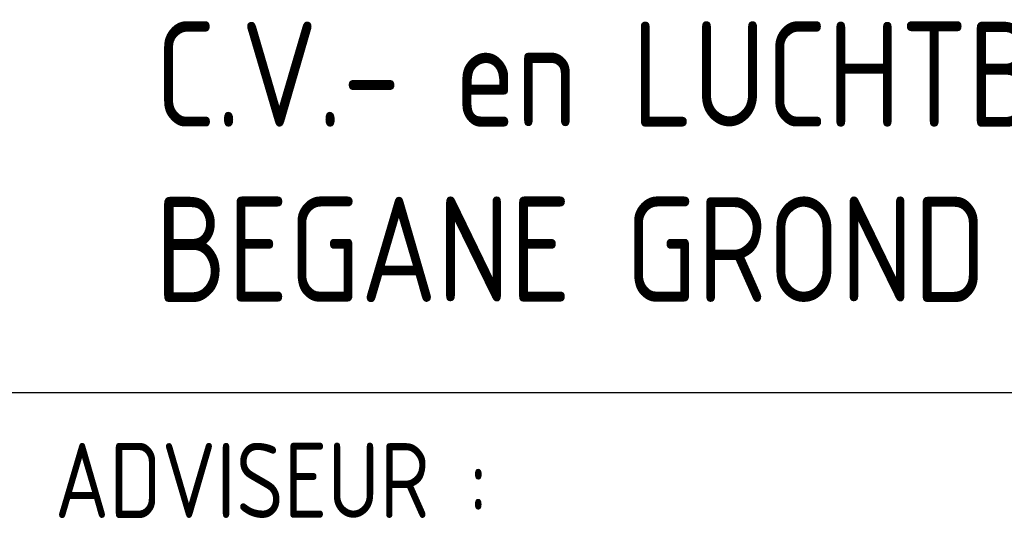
# Model space of a CAD drawing. Extents: x -132501 to 411300, y -42818 to 427495.
# Tile 201 of 256: x 166173 to 167813, y 7674 to 8506. Entities that reach past the tile are written whole.
import ezdxf

# ---------------------------------------------------------------- set-up
doc = ezdxf.new("R2010")
doc.units = 0
doc.header["$LTSCALE"] = 50
doc.layers.get('0').update_dxf_attribs({"linetype": 'CONTINUOUS'})
doc.layers.add('KADER', color=7, linetype='CONTINUOUS')
doc.styles.add('ISO25', font='ISO', dxfattribs={"width": 0.9, "height": 125})
doc.styles.add('ISO35', font='ISO', dxfattribs={"width": 0.9, "height": 175})

# ---------------------------------------------------------------- blocks, each defined once
blk = doc.blocks.new('SNARF')
at = {"color": 2, "linetype": 'Continuous', "style": 'ISO25', "width": 0.9}
blk.add_text('ADVISEUR :', height=250, dxfattribs=at).set_placement((-10640.9, 2084))

msp = doc.modelspace()

# ---------------------------------------------------------------- linework, layer by layer
at = {"layer": 'KADER', "color": 4}
msp.add_line((166060.9828, 7885.2558), (171560.1053, 7885.2558), dxfattribs=at)

# ---------------------------------------------------------------- block references
at = {"layer": 'KADER', "linetype": 'Continuous', "xscale": 0.5, "yscale": 0.5, "zscale": 0.5}
msp.add_blockref('SNARF', (171552.1653, 6634.2579), dxfattribs=at)

# ---------------------------------------------------------------- texts
at = {"layer": 'KADER', "color": 3, "linetype": 'Continuous', "style": 'ISO35', "width": 0.9}
for s, p in [('C.V.- en LUCHTBEHANDELINGS-INSTALLATIE', (166398.7959, 8327.5337)), ('BEGANE GROND', (166398.7959, 8035.8671))]:
    msp.add_text(s, height=175, dxfattribs=at).set_placement(p)

doc.saveas('drawing.dxf')
